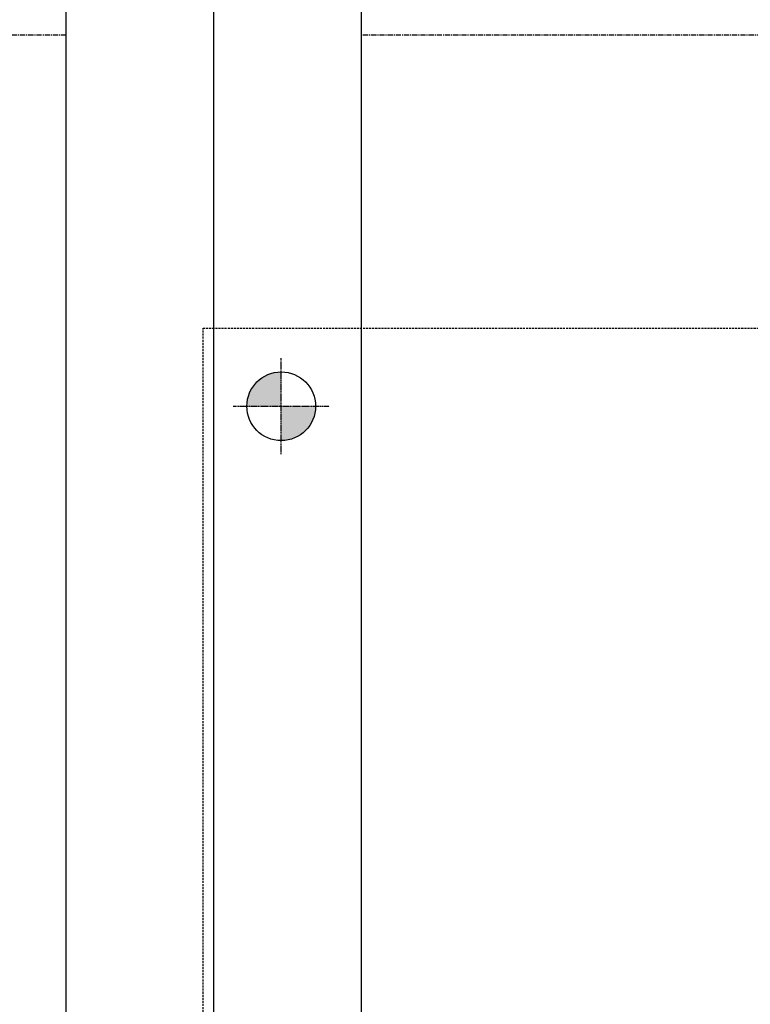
# Model space of a CAD drawing. Header units: inches. Extents: x -4968858 to -265257, y -220693 to 1871410.
# Tile 243 of 256: x -1886332 to -1886154, y 1197751 to 1197991. Entities that reach past the tile are written whole.
import ezdxf

# ---------------------------------------------------------------- set-up
doc = ezdxf.new("R2010")
doc.units = ezdxf.units.IN
doc.header["$MEASUREMENT"] = 0
for name, pattern in [('CENTER', [2, 1.25, -0.25, 0.25, -0.25]), ('CENTER2', [1.125, 0.75, -0.125, 0.125, -0.125]), ('CONTINOUS', [0]), ('DASHED', [0.75, 0.5, -0.25]), ('HIDDEN', [0.375, 0.25, -0.125])]:
    doc.linetypes.add(name, pattern=pattern)
doc.layers.add('GRID', color=8, linetype='Continuous')
doc.layers.add('IPB', color=6, linetype='Continuous')

# ---------------------------------------------------------------- blocks, each defined once
blk = doc.blocks.new('UTCOMBINE')
h = blk.add_hatch(color=256)
h.paths.add_polyline_path([(-715805.17, 43063.09), (-715796.79, 43063.09), (-715796.79, 43071.47, 0.414214)])
h.paths.add_polyline_path([(-715788.41, 43063.09), (-715796.79, 43063.09), (-715796.79, 43054.71, 0.414214)])
h = blk.add_hatch(color=256)
h.paths.add_polyline_path([(-715805.17, 43063.09), (-715796.79, 43063.09), (-715796.79, 43071.47, 0.414214)])
h.paths.add_polyline_path([(-715788.41, 43063.09), (-715796.79, 43063.09), (-715796.79, 43054.71, 0.414214)])
h = blk.add_hatch(color=256)
h.paths.add_polyline_path([(-715805.17, 43063.09), (-715796.79, 43063.09), (-715796.79, 43071.47, 0.414214)])
h.paths.add_polyline_path([(-715788.41, 43063.09), (-715796.79, 43063.09), (-715796.79, 43054.71, 0.414214)])
h = blk.add_hatch(color=256)
h.paths.add_polyline_path([(-715805.17, 43063.09), (-715796.79, 43063.09), (-715796.79, 43071.47, 0.414214)])
h.paths.add_polyline_path([(-715788.41, 43063.09), (-715796.79, 43063.09), (-715796.79, 43054.71, 0.414214)])
h = blk.add_hatch(color=256)
h.paths.add_polyline_path([(-715805.17, 43063.09), (-715796.79, 43063.09), (-715796.79, 43071.47, 0.414214)])
h.paths.add_polyline_path([(-715788.41, 43063.09), (-715796.79, 43063.09), (-715796.79, 43054.71, 0.414214)])
h = blk.add_hatch(color=256)
h.paths.add_polyline_path([(-715805.17, 43063.09), (-715796.79, 43063.09), (-715796.79, 43071.47, 0.414214)])
h.paths.add_polyline_path([(-715788.41, 43063.09), (-715796.79, 43063.09), (-715796.79, 43054.71, 0.414214)])
h = blk.add_hatch(color=256)
h.paths.add_polyline_path([(-715805.17, 43063.09), (-715796.79, 43063.09), (-715796.79, 43071.47, 0.414214)])
h.paths.add_polyline_path([(-715788.41, 43063.09), (-715796.79, 43063.09), (-715796.79, 43054.71, 0.414214)])
h = blk.add_hatch(color=256)
h.paths.add_polyline_path([(-715805.17, 43063.09), (-715796.79, 43063.09), (-715796.79, 43071.47, 0.414214)])
h.paths.add_polyline_path([(-715788.41, 43063.09), (-715796.79, 43063.09), (-715796.79, 43054.71, 0.414214)])
h = blk.add_hatch(color=256)
h.paths.add_polyline_path([(-715805.17, 43063.09), (-715796.79, 43063.09), (-715796.79, 43071.47, 0.414214)])
h.paths.add_polyline_path([(-715788.41, 43063.09), (-715796.79, 43063.09), (-715796.79, 43054.71, 0.414214)])
h = blk.add_hatch(color=256)
h.paths.add_polyline_path([(-715805.17, 43063.09), (-715796.79, 43063.09), (-715796.79, 43071.47, 0.414214)])
h.paths.add_polyline_path([(-715788.41, 43063.09), (-715796.79, 43063.09), (-715796.79, 43054.71, 0.414214)])
h = blk.add_hatch(color=256)
h.paths.add_polyline_path([(-715805.17, 43063.09), (-715796.79, 43063.09), (-715796.79, 43071.47, 0.414214)])
h.paths.add_polyline_path([(-715788.41, 43063.09), (-715796.79, 43063.09), (-715796.79, 43054.71, 0.414214)])
h = blk.add_hatch(color=256)
h.paths.add_polyline_path([(-715805.17, 43063.09), (-715796.79, 43063.09), (-715796.79, 43071.47, 0.414214)])
h.paths.add_polyline_path([(-715788.41, 43063.09), (-715796.79, 43063.09), (-715796.79, 43054.71, 0.414214)])
h = blk.add_hatch(color=256)
h.paths.add_polyline_path([(-715805.17, 43063.09), (-715796.79, 43063.09), (-715796.79, 43071.47, 0.414214)])
h.paths.add_polyline_path([(-715788.41, 43063.09), (-715796.79, 43063.09), (-715796.79, 43054.71, 0.414214)])
h = blk.add_hatch(color=256)
h.paths.add_polyline_path([(-715805.17, 43063.09), (-715796.79, 43063.09), (-715796.79, 43071.47, 0.414214)])
h.paths.add_polyline_path([(-715788.41, 43063.09), (-715796.79, 43063.09), (-715796.79, 43054.71, 0.414214)])
h = blk.add_hatch(color=256)
h.paths.add_polyline_path([(-715805.17, 43063.09), (-715796.79, 43063.09), (-715796.79, 43071.47, 0.414214)])
h.paths.add_polyline_path([(-715788.41, 43063.09), (-715796.79, 43063.09), (-715796.79, 43054.71, 0.414214)])
h = blk.add_hatch(color=256)
h.paths.add_polyline_path([(-715805.17, 43063.09), (-715796.79, 43063.09), (-715796.79, 43071.47, 0.414214)])
h.paths.add_polyline_path([(-715788.41, 43063.09), (-715796.79, 43063.09), (-715796.79, 43054.71, 0.414214)])
h = blk.add_hatch(color=256)
h.paths.add_polyline_path([(-715805.17, 43063.09), (-715796.79, 43063.09), (-715796.79, 43071.47, 0.414214)])
h.paths.add_polyline_path([(-715788.41, 43063.09), (-715796.79, 43063.09), (-715796.79, 43054.71, 0.414214)])
h = blk.add_hatch(color=256)
h.paths.add_polyline_path([(-715805.17, 43063.09), (-715796.79, 43063.09), (-715796.79, 43071.47, 0.414214)])
h.paths.add_polyline_path([(-715788.41, 43063.09), (-715796.79, 43063.09), (-715796.79, 43054.71, 0.414214)])
h = blk.add_hatch(color=256)
h.paths.add_polyline_path([(-715805.17, 43063.09), (-715796.79, 43063.09), (-715796.79, 43071.47, 0.414214)])
h.paths.add_polyline_path([(-715788.41, 43063.09), (-715796.79, 43063.09), (-715796.79, 43054.71, 0.414214)])
h = blk.add_hatch(color=256)
h.paths.add_polyline_path([(-715805.17, 43063.09), (-715796.79, 43063.09), (-715796.79, 43071.47, 0.414214)])
h.paths.add_polyline_path([(-715788.41, 43063.09), (-715796.79, 43063.09), (-715796.79, 43054.71, 0.414214)])
h = blk.add_hatch(color=256)
h.paths.add_polyline_path([(-715805.17, 43063.09), (-715796.79, 43063.09), (-715796.79, 43071.47, 0.414214)])
h.paths.add_polyline_path([(-715788.41, 43063.09), (-715796.79, 43063.09), (-715796.79, 43054.71, 0.414214)])
h = blk.add_hatch(color=256)
h.paths.add_polyline_path([(-715805.17, 43063.09), (-715796.79, 43063.09), (-715796.79, 43071.47, 0.414214)])
h.paths.add_polyline_path([(-715788.41, 43063.09), (-715796.79, 43063.09), (-715796.79, 43054.71, 0.414214)])
h = blk.add_hatch(color=256)
h.paths.add_polyline_path([(-715805.17, 43063.09), (-715796.79, 43063.09), (-715796.79, 43071.47, 0.414214)])
h.paths.add_polyline_path([(-715788.41, 43063.09), (-715796.79, 43063.09), (-715796.79, 43054.71, 0.414214)])
h = blk.add_hatch(color=256)
h.paths.add_polyline_path([(-715805.17, 43063.09), (-715796.79, 43063.09), (-715796.79, 43071.47, 0.414214)])
h.paths.add_polyline_path([(-715788.41, 43063.09), (-715796.79, 43063.09), (-715796.79, 43054.71, 0.414214)])
h = blk.add_hatch(color=256)
h.paths.add_polyline_path([(-715805.17, 43063.09), (-715796.79, 43063.09), (-715796.79, 43071.47, 0.414214)])
h.paths.add_polyline_path([(-715788.41, 43063.09), (-715796.79, 43063.09), (-715796.79, 43054.71, 0.414214)])
h = blk.add_hatch(color=256)
h.paths.add_polyline_path([(-715805.17, 43063.09), (-715796.79, 43063.09), (-715796.79, 43071.47, 0.414214)])
h.paths.add_polyline_path([(-715788.41, 43063.09), (-715796.79, 43063.09), (-715796.79, 43054.71, 0.414214)])
h = blk.add_hatch(color=256)
h.paths.add_polyline_path([(-715805.17, 43063.09), (-715796.79, 43063.09), (-715796.79, 43071.47, 0.414214)])
h.paths.add_polyline_path([(-715788.41, 43063.09), (-715796.79, 43063.09), (-715796.79, 43054.71, 0.414214)])
h = blk.add_hatch(color=256)
h.paths.add_polyline_path([(-715805.17, 43063.09), (-715796.79, 43063.09), (-715796.79, 43071.47, 0.414214)])
h.paths.add_polyline_path([(-715788.41, 43063.09), (-715796.79, 43063.09), (-715796.79, 43054.71, 0.414214)])
h = blk.add_hatch(color=256)
h.paths.add_polyline_path([(-715805.17, 43063.09), (-715796.79, 43063.09), (-715796.79, 43071.47, 0.414214)])
h.paths.add_polyline_path([(-715788.41, 43063.09), (-715796.79, 43063.09), (-715796.79, 43054.71, 0.414214)])
h = blk.add_hatch(color=256)
h.paths.add_polyline_path([(-715805.17, 43063.09), (-715796.79, 43063.09), (-715796.79, 43071.47, 0.414214)])
h.paths.add_polyline_path([(-715788.41, 43063.09), (-715796.79, 43063.09), (-715796.79, 43054.71, 0.414214)])
h = blk.add_hatch(color=256)
h.paths.add_polyline_path([(-715805.17, 43063.09), (-715796.79, 43063.09), (-715796.79, 43071.47, 0.414214)])
h.paths.add_polyline_path([(-715788.41, 43063.09), (-715796.79, 43063.09), (-715796.79, 43054.71, 0.414214)])
h = blk.add_hatch(color=256)
h.paths.add_polyline_path([(-715805.17, 43063.09), (-715796.79, 43063.09), (-715796.79, 43071.47, 0.414214)])
h.paths.add_polyline_path([(-715788.41, 43063.09), (-715796.79, 43063.09), (-715796.79, 43054.71, 0.414214)])
h = blk.add_hatch(color=256)
h.paths.add_polyline_path([(-715805.17, 43063.09), (-715796.79, 43063.09), (-715796.79, 43071.47, 0.414214)])
h.paths.add_polyline_path([(-715788.41, 43063.09), (-715796.79, 43063.09), (-715796.79, 43054.71, 0.414214)])
h = blk.add_hatch(color=256)
h.paths.add_polyline_path([(-715805.17, 43063.09), (-715796.79, 43063.09), (-715796.79, 43071.47, 0.414214)])
h.paths.add_polyline_path([(-715788.41, 43063.09), (-715796.79, 43063.09), (-715796.79, 43054.71, 0.414214)])
h = blk.add_hatch(color=256)
h.paths.add_polyline_path([(-715805.17, 43063.09), (-715796.79, 43063.09), (-715796.79, 43071.47, 0.414214)])
h.paths.add_polyline_path([(-715788.41, 43063.09), (-715796.79, 43063.09), (-715796.79, 43054.71, 0.414214)])
h = blk.add_hatch(color=256)
h.paths.add_polyline_path([(-715805.17, 43063.09), (-715796.79, 43063.09), (-715796.79, 43071.47, 0.414214)])
h.paths.add_polyline_path([(-715788.41, 43063.09), (-715796.79, 43063.09), (-715796.79, 43054.71, 0.414214)])
h = blk.add_hatch(color=256)
h.paths.add_polyline_path([(-715805.17, 43063.09), (-715796.79, 43063.09), (-715796.79, 43071.47, 0.414214)])
h.paths.add_polyline_path([(-715788.41, 43063.09), (-715796.79, 43063.09), (-715796.79, 43054.71, 0.414214)])
h = blk.add_hatch(color=256)
h.paths.add_polyline_path([(-715805.17, 43063.09), (-715796.79, 43063.09), (-715796.79, 43071.47, 0.414214)])
h.paths.add_polyline_path([(-715788.41, 43063.09), (-715796.79, 43063.09), (-715796.79, 43054.71, 0.414214)])
h = blk.add_hatch(color=256)
h.paths.add_polyline_path([(-715805.17, 43063.09), (-715796.79, 43063.09), (-715796.79, 43071.47, 0.414214)])
h.paths.add_polyline_path([(-715788.41, 43063.09), (-715796.79, 43063.09), (-715796.79, 43054.71, 0.414214)])
h = blk.add_hatch(color=256)
h.paths.add_polyline_path([(-715805.17, 43063.09), (-715796.79, 43063.09), (-715796.79, 43071.47, 0.414214)])
h.paths.add_polyline_path([(-715788.41, 43063.09), (-715796.79, 43063.09), (-715796.79, 43054.71, 0.414214)])
h = blk.add_hatch(color=256)
h.paths.add_polyline_path([(-715805.17, 43063.09), (-715796.79, 43063.09), (-715796.79, 43071.47, 0.414214)])
h.paths.add_polyline_path([(-715788.41, 43063.09), (-715796.79, 43063.09), (-715796.79, 43054.71, 0.414214)])
h = blk.add_hatch(color=256)
h.paths.add_polyline_path([(-715805.17, 43063.09), (-715796.79, 43063.09), (-715796.79, 43071.47, 0.414214)])
h.paths.add_polyline_path([(-715788.41, 43063.09), (-715796.79, 43063.09), (-715796.79, 43054.71, 0.414214)])
h = blk.add_hatch(color=256)
h.paths.add_polyline_path([(-715805.17, 43063.09), (-715796.79, 43063.09), (-715796.79, 43071.47, 0.414214)])
h.paths.add_polyline_path([(-715788.41, 43063.09), (-715796.79, 43063.09), (-715796.79, 43054.71, 0.414214)])
h = blk.add_hatch(color=256)
h.paths.add_polyline_path([(-715805.17, 43063.09), (-715796.79, 43063.09), (-715796.79, 43071.47, 0.414214)])
h.paths.add_polyline_path([(-715788.41, 43063.09), (-715796.79, 43063.09), (-715796.79, 43054.71, 0.414214)])
h = blk.add_hatch(color=256)
h.paths.add_polyline_path([(-715805.17, 43063.09), (-715796.79, 43063.09), (-715796.79, 43071.47, 0.414214)])
h.paths.add_polyline_path([(-715788.41, 43063.09), (-715796.79, 43063.09), (-715796.79, 43054.71, 0.414214)])
h = blk.add_hatch(color=256)
h.paths.add_polyline_path([(-715805.17, 43063.09), (-715796.79, 43063.09), (-715796.79, 43071.47, 0.414214)])
h.paths.add_polyline_path([(-715788.41, 43063.09), (-715796.79, 43063.09), (-715796.79, 43054.71, 0.414214)])
h = blk.add_hatch(color=256)
h.paths.add_polyline_path([(-715805.17, 43063.09), (-715796.79, 43063.09), (-715796.79, 43071.47, 0.414214)])
h.paths.add_polyline_path([(-715788.41, 43063.09), (-715796.79, 43063.09), (-715796.79, 43054.71, 0.414214)])
h = blk.add_hatch(color=256)
h.paths.add_polyline_path([(-715805.17, 43063.09), (-715796.79, 43063.09), (-715796.79, 43071.47, 0.414214)])
h.paths.add_polyline_path([(-715788.41, 43063.09), (-715796.79, 43063.09), (-715796.79, 43054.71, 0.414214)])
h = blk.add_hatch(color=256)
h.paths.add_polyline_path([(-715805.17, 43063.09), (-715796.79, 43063.09), (-715796.79, 43071.47, 0.414214)])
h.paths.add_polyline_path([(-715788.41, 43063.09), (-715796.79, 43063.09), (-715796.79, 43054.71, 0.414214)])
h = blk.add_hatch(color=256)
h.paths.add_polyline_path([(-715805.17, 43063.09), (-715796.79, 43063.09), (-715796.79, 43071.47, 0.414214)])
h.paths.add_polyline_path([(-715788.41, 43063.09), (-715796.79, 43063.09), (-715796.79, 43054.71, 0.414214)])
h = blk.add_hatch(color=256)
h.paths.add_polyline_path([(-715805.17, 43063.09), (-715796.79, 43063.09), (-715796.79, 43071.47, 0.414214)])
h.paths.add_polyline_path([(-715788.41, 43063.09), (-715796.79, 43063.09), (-715796.79, 43054.71, 0.414214)])
h = blk.add_hatch(color=256)
h.paths.add_polyline_path([(-715805.17, 43063.09), (-715796.79, 43063.09), (-715796.79, 43071.47, 0.414214)])
h.paths.add_polyline_path([(-715788.41, 43063.09), (-715796.79, 43063.09), (-715796.79, 43054.71, 0.414214)])
h = blk.add_hatch(color=256)
h.paths.add_polyline_path([(-715805.17, 43063.09), (-715796.79, 43063.09), (-715796.79, 43071.47, 0.414214)])
h.paths.add_polyline_path([(-715788.41, 43063.09), (-715796.79, 43063.09), (-715796.79, 43054.71, 0.414214)])
h = blk.add_hatch(color=256)
h.paths.add_polyline_path([(-715805.17, 43063.09), (-715796.79, 43063.09), (-715796.79, 43071.47, 0.414214)])
h.paths.add_polyline_path([(-715788.41, 43063.09), (-715796.79, 43063.09), (-715796.79, 43054.71, 0.414214)])
h = blk.add_hatch(color=256)
h.paths.add_polyline_path([(-715805.17, 43063.09), (-715796.79, 43063.09), (-715796.79, 43071.47, 0.414214)])
h.paths.add_polyline_path([(-715788.41, 43063.09), (-715796.79, 43063.09), (-715796.79, 43054.71, 0.414214)])
h = blk.add_hatch(color=256)
h.paths.add_polyline_path([(-715805.17, 43063.09), (-715796.79, 43063.09), (-715796.79, 43071.47, 0.414214)])
h.paths.add_polyline_path([(-715788.41, 43063.09), (-715796.79, 43063.09), (-715796.79, 43054.71, 0.414214)])
h = blk.add_hatch(color=256)
h.paths.add_polyline_path([(-715805.17, 43063.09), (-715796.79, 43063.09), (-715796.79, 43071.47, 0.414214)])
h.paths.add_polyline_path([(-715788.41, 43063.09), (-715796.79, 43063.09), (-715796.79, 43054.71, 0.414214)])
h = blk.add_hatch(color=256)
h.paths.add_polyline_path([(-715805.17, 43063.09), (-715796.79, 43063.09), (-715796.79, 43071.47, 0.414214)])
h.paths.add_polyline_path([(-715788.41, 43063.09), (-715796.79, 43063.09), (-715796.79, 43054.71, 0.414214)])
h = blk.add_hatch(color=256)
h.paths.add_polyline_path([(-715805.17, 43063.09), (-715796.79, 43063.09), (-715796.79, 43071.47, 0.414214)])
h.paths.add_polyline_path([(-715788.41, 43063.09), (-715796.79, 43063.09), (-715796.79, 43054.71, 0.414214)])
h = blk.add_hatch(color=256)
h.paths.add_polyline_path([(-715805.17, 43063.09), (-715796.79, 43063.09), (-715796.79, 43071.47, 0.414214)])
h.paths.add_polyline_path([(-715788.41, 43063.09), (-715796.79, 43063.09), (-715796.79, 43054.71, 0.414214)])
h = blk.add_hatch(color=256)
h.paths.add_polyline_path([(-715805.17, 43063.09), (-715796.79, 43063.09), (-715796.79, 43071.47, 0.414214)])
h.paths.add_polyline_path([(-715788.41, 43063.09), (-715796.79, 43063.09), (-715796.79, 43054.71, 0.414214)])
h = blk.add_hatch(color=256)
h.paths.add_polyline_path([(-715805.17, 43063.09), (-715796.79, 43063.09), (-715796.79, 43071.47, 0.414214)])
h.paths.add_polyline_path([(-715788.41, 43063.09), (-715796.79, 43063.09), (-715796.79, 43054.71, 0.414214)])
h = blk.add_hatch(color=256)
h.paths.add_polyline_path([(-715805.17, 43063.09), (-715796.79, 43063.09), (-715796.79, 43071.47, 0.414214)])
h.paths.add_polyline_path([(-715788.41, 43063.09), (-715796.79, 43063.09), (-715796.79, 43054.71, 0.414214)])
h = blk.add_hatch(color=256)
h.paths.add_polyline_path([(-715805.17, 43063.09), (-715796.79, 43063.09), (-715796.79, 43071.47, 0.414214)])
h.paths.add_polyline_path([(-715788.41, 43063.09), (-715796.79, 43063.09), (-715796.79, 43054.71, 0.414214)])
at = {"color": 6}
for p, q in [((-715780.38, 44536.22, 0), (-715780.38, 42926.93, 0)), ((-715816.38, 44029.91, 0), (-715816.38, 42927.56, 0)), ((-715744.38, 44029.91, 0), (-715744.38, 42927.56, 0)), ((-715744.38, 44029.91, 0), (-715744.38, 42927.56, 0)), ((-715744.38, 44029.91, 0), (-715744.38, 42927.56, 0)), ((-715744.38, 44029.91, 0), (-715744.38, 42927.56, 0))]:
    blk.add_line(p, q, dxfattribs=at)
at = {"color": 6, "linetype": 'CENTER'}
for p, q in [((-715780.38, 44373.62, 0), (-715780.38, 42844.98, 0)), ((-716022, 42972.56, 0), (-715816.38, 42972.56, 0)), ((-715744.38, 42972.56, 0), (-715538.76, 42972.56, 0))]:
    blk.add_line(p, q, dxfattribs=at)
at = {"color": 2, "linetype": 'DASHED'}
for p, q in [((-715777.74, 43348.86, 0), (-715777.74, 43044.04, 0)), ((-715777.74, 43348.86, 0), (-715777.74, 43044.04, 0)), ((-715777.74, 43348.86, 0), (-715777.74, 43044.04, 0)), ((-715777.74, 43348.86, 0), (-715777.74, 43044.04, 0)), ((-715777.74, 43348.86, 0), (-715777.74, 43044.04, 0)), ((-715777.74, 43348.86, 0), (-715777.74, 43044.04, 0)), ((-715777.74, 43348.86, 0), (-715777.74, 43044.04, 0)), ((-715777.74, 43348.86, 0), (-715777.74, 43044.04, 0)), ((-715777.74, 43348.86, 0), (-715777.74, 43044.04, 0)), ((-715777.74, 43348.86, 0), (-715777.74, 43044.04, 0)), ((-715777.74, 43348.86, 0), (-715777.74, 43044.04, 0)), ((-715777.74, 43348.86, 0), (-715777.74, 43044.04, 0)), ((-715777.74, 43348.86, 0), (-715777.74, 43044.04, 0)), ((-715777.74, 43348.86, 0), (-715777.74, 43044.04, 0)), ((-715777.74, 43348.86, 0), (-715777.74, 43044.04, 0)), ((-715777.74, 43348.86, 0), (-715777.74, 43044.04, 0)), ((-715777.74, 43348.86, 0), (-715777.74, 43044.04, 0)), ((-715777.74, 43348.86, 0), (-715777.74, 43044.04, 0)), ((-715777.74, 43348.86, 0), (-715777.74, 43044.04, 0)), ((-715777.74, 43348.86, 0), (-715777.74, 43044.04, 0)), ((-715777.74, 43348.86, 0), (-715777.74, 43044.04, 0)), ((-715777.74, 43348.86, 0), (-715777.74, 43044.04, 0)), ((-715777.74, 43348.86, 0), (-715777.74, 43044.04, 0)), ((-715777.74, 43348.86, 0), (-715777.74, 43044.04, 0)), ((-715777.74, 43348.86, 0), (-715777.74, 43044.04, 0)), ((-715777.74, 43348.86, 0), (-715777.74, 43044.04, 0)), ((-715777.74, 43348.86, 0), (-715777.74, 43044.04, 0)), ((-715777.74, 43348.86, 0), (-715777.74, 43044.04, 0)), ((-715777.74, 43348.86, 0), (-715777.74, 43044.04, 0)), ((-715777.74, 43348.86, 0), (-715777.74, 43044.04, 0)), ((-715777.74, 43348.86, 0), (-715777.74, 43044.04, 0)), ((-715777.74, 43348.86, 0), (-715777.74, 43044.04, 0)), ((-715777.74, 43348.86, 0), (-715777.74, 43044.04, 0)), ((-715777.74, 43348.86, 0), (-715777.74, 43044.04, 0)), ((-715777.74, 43348.86, 0), (-715777.74, 43044.04, 0)), ((-715777.74, 43348.86, 0), (-715777.74, 43044.04, 0)), ((-715777.74, 43348.86, 0), (-715777.74, 43044.04, 0)), ((-715777.74, 43348.86, 0), (-715777.74, 43044.04, 0)), ((-715777.74, 43348.86, 0), (-715777.74, 43044.04, 0)), ((-715777.74, 43348.86, 0), (-715777.74, 43044.04, 0)), ((-715777.74, 43348.86, 0), (-715777.74, 43044.04, 0)), ((-715777.74, 43348.86, 0), (-715777.74, 43044.04, 0)), ((-715777.74, 43348.86, 0), (-715777.74, 43044.04, 0)), ((-715777.74, 43348.86, 0), (-715777.74, 43044.04, 0)), ((-715777.74, 43348.86, 0), (-715777.74, 43044.04, 0)), ((-715777.74, 43348.86, 0), (-715777.74, 43044.04, 0)), ((-715777.74, 43348.86, 0), (-715777.74, 43044.04, 0)), ((-715777.74, 43348.86, 0), (-715777.74, 43044.04, 0)), ((-715777.74, 43348.86, 0), (-715777.74, 43044.04, 0)), ((-715777.74, 43348.86, 0), (-715777.74, 43044.04, 0)), ((-715777.74, 43348.86, 0), (-715777.74, 43044.04, 0)), ((-715777.74, 43348.86, 0), (-715777.74, 43044.04, 0)), ((-715777.74, 43348.86, 0), (-715777.74, 43044.04, 0)), ((-715777.74, 43348.86, 0), (-715777.74, 43044.04, 0)), ((-715777.74, 43348.86, 0), (-715777.74, 43044.04, 0)), ((-715777.74, 43348.86, 0), (-715777.74, 43044.04, 0)), ((-715777.74, 43348.86, 0), (-715777.74, 43044.04, 0)), ((-715777.74, 43348.86, 0), (-715777.74, 43044.04, 0)), ((-715777.74, 43348.86, 0), (-715777.74, 43044.04, 0)), ((-715777.74, 43348.86, 0), (-715777.74, 43044.04, 0)), ((-715777.74, 43348.86, 0), (-715777.74, 43044.04, 0)), ((-715777.74, 43348.86, 0), (-715777.74, 43044.04, 0)), ((-715777.74, 43348.86, 0), (-715777.74, 43044.04, 0)), ((-715777.74, 43348.86, 0), (-715777.74, 43044.04, 0)), ((-715777.74, 43044.04, 0), (-716082.56, 43044.04, 0)), ((-715777.74, 43044.04, 0), (-716082.56, 43044.04, 0)), ((-715777.74, 43044.04, 0), (-716082.56, 43044.04, 0)), ((-715777.74, 43044.04, 0), (-716082.56, 43044.04, 0)), ((-715777.74, 43044.04, 0), (-716082.56, 43044.04, 0)), ((-715777.74, 43044.04, 0), (-716082.56, 43044.04, 0)), ((-715777.74, 43044.04, 0), (-716082.56, 43044.04, 0)), ((-715777.74, 43044.04, 0), (-716082.56, 43044.04, 0)), ((-715777.74, 43044.04, 0), (-716082.56, 43044.04, 0)), ((-715777.74, 43044.04, 0), (-716082.56, 43044.04, 0)), ((-715777.74, 43044.04, 0), (-716082.56, 43044.04, 0)), ((-715777.74, 43044.04, 0), (-716082.56, 43044.04, 0)), ((-715777.74, 43044.04, 0), (-716082.56, 43044.04, 0)), ((-715777.74, 43044.04, 0), (-716082.56, 43044.04, 0)), ((-715777.74, 43044.04, 0), (-716082.56, 43044.04, 0)), ((-715777.74, 43044.04, 0), (-716082.56, 43044.04, 0)), ((-715777.74, 43044.04, 0), (-716082.56, 43044.04, 0)), ((-715777.74, 43044.04, 0), (-716082.56, 43044.04, 0)), ((-715777.74, 43044.04, 0), (-716082.56, 43044.04, 0)), ((-715777.74, 43044.04, 0), (-716082.56, 43044.04, 0)), ((-715777.74, 43044.04, 0), (-716082.56, 43044.04, 0)), ((-715777.74, 43044.04, 0), (-716082.56, 43044.04, 0)), ((-715777.74, 43044.04, 0), (-716082.56, 43044.04, 0)), ((-715777.74, 43044.04, 0), (-716082.56, 43044.04, 0)), ((-715777.74, 43044.04, 0), (-716082.56, 43044.04, 0)), ((-715777.74, 43044.04, 0), (-716082.56, 43044.04, 0)), ((-715777.74, 43044.04, 0), (-716082.56, 43044.04, 0)), ((-715777.74, 43044.04, 0), (-716082.56, 43044.04, 0)), ((-715777.74, 43044.04, 0), (-716082.56, 43044.04, 0)), ((-715777.74, 43044.04, 0), (-716082.56, 43044.04, 0)), ((-715777.74, 43044.04, 0), (-716082.56, 43044.04, 0)), ((-715777.74, 43044.04, 0), (-716082.56, 43044.04, 0)), ((-715777.74, 43044.04, 0), (-716082.56, 43044.04, 0)), ((-715777.74, 43044.04, 0), (-716082.56, 43044.04, 0)), ((-715777.74, 43044.04, 0), (-716082.56, 43044.04, 0)), ((-715777.74, 43044.04, 0), (-716082.56, 43044.04, 0)), ((-715777.74, 43044.04, 0), (-716082.56, 43044.04, 0)), ((-715777.74, 43044.04, 0), (-716082.56, 43044.04, 0)), ((-715777.74, 43044.04, 0), (-716082.56, 43044.04, 0)), ((-715777.74, 43044.04, 0), (-716082.56, 43044.04, 0)), ((-715777.74, 43044.04, 0), (-716082.56, 43044.04, 0)), ((-715777.74, 43044.04, 0), (-716082.56, 43044.04, 0)), ((-715777.74, 43044.04, 0), (-716082.56, 43044.04, 0)), ((-715777.74, 43044.04, 0), (-716082.56, 43044.04, 0)), ((-715777.74, 43044.04, 0), (-716082.56, 43044.04, 0)), ((-715777.74, 43044.04, 0), (-716082.56, 43044.04, 0)), ((-715777.74, 43044.04, 0), (-716082.56, 43044.04, 0)), ((-715777.74, 43044.04, 0), (-716082.56, 43044.04, 0)), ((-715777.74, 43044.04, 0), (-716082.56, 43044.04, 0)), ((-715777.74, 43044.04, 0), (-716082.56, 43044.04, 0)), ((-715777.74, 43044.04, 0), (-716082.56, 43044.04, 0)), ((-715777.74, 43044.04, 0), (-716082.56, 43044.04, 0)), ((-715777.74, 43044.04, 0), (-716082.56, 43044.04, 0)), ((-715777.74, 43044.04, 0), (-716082.56, 43044.04, 0)), ((-715777.74, 43044.04, 0), (-716082.56, 43044.04, 0)), ((-715777.74, 43044.04, 0), (-716082.56, 43044.04, 0)), ((-715777.74, 43044.04, 0), (-716082.56, 43044.04, 0)), ((-715777.74, 43044.04, 0), (-716082.56, 43044.04, 0)), ((-715777.74, 43044.04, 0), (-716082.56, 43044.04, 0)), ((-715777.74, 43044.04, 0), (-716082.56, 43044.04, 0)), ((-715777.74, 43044.04, 0), (-716082.56, 43044.04, 0)), ((-715777.74, 43044.04, 0), (-716082.56, 43044.04, 0)), ((-715777.74, 43044.04, 0), (-716082.56, 43044.04, 0)), ((-715777.74, 43044.04, 0), (-716082.56, 43044.04, 0))]:
    blk.add_line(p, q, dxfattribs=at)
at = {"color": 2, "linetype": 'CENTER2', "ltscale": 0.1}
for p, q in [((-715796.79, 43074.81, 0), (-715796.79, 43051.37, 0)), ((-715796.79, 43074.81, 0), (-715796.79, 43051.37, 0)), ((-715796.79, 43074.81, 0), (-715796.79, 43051.37, 0)), ((-715796.79, 43074.81, 0), (-715796.79, 43051.37, 0)), ((-715796.79, 43074.81, 0), (-715796.79, 43051.37, 0)), ((-715796.79, 43074.81, 0), (-715796.79, 43051.37, 0)), ((-715796.79, 43074.81, 0), (-715796.79, 43051.37, 0)), ((-715796.79, 43074.81, 0), (-715796.79, 43051.37, 0)), ((-715796.79, 43074.81, 0), (-715796.79, 43051.37, 0)), ((-715796.79, 43074.81, 0), (-715796.79, 43051.37, 0)), ((-715796.79, 43074.81, 0), (-715796.79, 43051.37, 0)), ((-715796.79, 43074.81, 0), (-715796.79, 43051.37, 0)), ((-715796.79, 43074.81, 0), (-715796.79, 43051.37, 0)), ((-715796.79, 43074.81, 0), (-715796.79, 43051.37, 0)), ((-715796.79, 43074.81, 0), (-715796.79, 43051.37, 0)), ((-715796.79, 43074.81, 0), (-715796.79, 43051.37, 0)), ((-715796.79, 43074.81, 0), (-715796.79, 43051.37, 0)), ((-715796.79, 43074.81, 0), (-715796.79, 43051.37, 0)), ((-715796.79, 43074.81, 0), (-715796.79, 43051.37, 0)), ((-715796.79, 43074.81, 0), (-715796.79, 43051.37, 0)), ((-715796.79, 43074.81, 0), (-715796.79, 43051.37, 0)), ((-715796.79, 43074.81, 0), (-715796.79, 43051.37, 0)), ((-715796.79, 43074.81, 0), (-715796.79, 43051.37, 0)), ((-715796.79, 43074.81, 0), (-715796.79, 43051.37, 0)), ((-715796.79, 43074.81, 0), (-715796.79, 43051.37, 0)), ((-715796.79, 43074.81, 0), (-715796.79, 43051.37, 0)), ((-715796.79, 43074.81, 0), (-715796.79, 43051.37, 0)), ((-715796.79, 43074.81, 0), (-715796.79, 43051.37, 0)), ((-715796.79, 43074.81, 0), (-715796.79, 43051.37, 0)), ((-715796.79, 43074.81, 0), (-715796.79, 43051.37, 0)), ((-715796.79, 43074.81, 0), (-715796.79, 43051.37, 0)), ((-715796.79, 43074.81, 0), (-715796.79, 43051.37, 0)), ((-715796.79, 43074.81, 0), (-715796.79, 43051.37, 0)), ((-715796.79, 43074.81, 0), (-715796.79, 43051.37, 0)), ((-715796.79, 43074.81, 0), (-715796.79, 43051.37, 0)), ((-715796.79, 43074.81, 0), (-715796.79, 43051.37, 0)), ((-715796.79, 43074.81, 0), (-715796.79, 43051.37, 0)), ((-715796.79, 43074.81, 0), (-715796.79, 43051.37, 0)), ((-715796.79, 43074.81, 0), (-715796.79, 43051.37, 0)), ((-715796.79, 43074.81, 0), (-715796.79, 43051.37, 0)), ((-715796.79, 43074.81, 0), (-715796.79, 43051.37, 0)), ((-715796.79, 43074.81, 0), (-715796.79, 43051.37, 0)), ((-715796.79, 43074.81, 0), (-715796.79, 43051.37, 0)), ((-715796.79, 43074.81, 0), (-715796.79, 43051.37, 0)), ((-715796.79, 43074.81, 0), (-715796.79, 43051.37, 0)), ((-715796.79, 43074.81, 0), (-715796.79, 43051.37, 0)), ((-715796.79, 43074.81, 0), (-715796.79, 43051.37, 0)), ((-715796.79, 43074.81, 0), (-715796.79, 43051.37, 0)), ((-715796.79, 43074.81, 0), (-715796.79, 43051.37, 0)), ((-715796.79, 43074.81, 0), (-715796.79, 43051.37, 0)), ((-715796.79, 43074.81, 0), (-715796.79, 43051.37, 0)), ((-715796.79, 43074.81, 0), (-715796.79, 43051.37, 0)), ((-715796.79, 43074.81, 0), (-715796.79, 43051.37, 0)), ((-715796.79, 43074.81, 0), (-715796.79, 43051.37, 0)), ((-715796.79, 43074.81, 0), (-715796.79, 43051.37, 0)), ((-715796.79, 43074.81, 0), (-715796.79, 43051.37, 0)), ((-715796.79, 43074.81, 0), (-715796.79, 43051.37, 0)), ((-715796.79, 43074.81, 0), (-715796.79, 43051.37, 0)), ((-715796.79, 43074.81, 0), (-715796.79, 43051.37, 0)), ((-715796.79, 43074.81, 0), (-715796.79, 43051.37, 0)), ((-715796.79, 43074.81, 0), (-715796.79, 43051.37, 0)), ((-715796.79, 43074.81, 0), (-715796.79, 43051.37, 0)), ((-715796.79, 43074.81, 0), (-715796.79, 43051.37, 0)), ((-715796.79, 43074.81, 0), (-715796.79, 43051.37, 0)), ((-715785.07, 43063.09, 0), (-715808.51, 43063.09, 0)), ((-715785.07, 43063.09, 0), (-715808.51, 43063.09, 0)), ((-715785.07, 43063.09, 0), (-715808.51, 43063.09, 0)), ((-715785.07, 43063.09, 0), (-715808.51, 43063.09, 0)), ((-715785.07, 43063.09, 0), (-715808.51, 43063.09, 0)), ((-715785.07, 43063.09, 0), (-715808.51, 43063.09, 0)), ((-715785.07, 43063.09, 0), (-715808.51, 43063.09, 0)), ((-715785.07, 43063.09, 0), (-715808.51, 43063.09, 0)), ((-715785.07, 43063.09, 0), (-715808.51, 43063.09, 0)), ((-715785.07, 43063.09, 0), (-715808.51, 43063.09, 0)), ((-715785.07, 43063.09, 0), (-715808.51, 43063.09, 0)), ((-715785.07, 43063.09, 0), (-715808.51, 43063.09, 0)), ((-715785.07, 43063.09, 0), (-715808.51, 43063.09, 0)), ((-715785.07, 43063.09, 0), (-715808.51, 43063.09, 0)), ((-715785.07, 43063.09, 0), (-715808.51, 43063.09, 0)), ((-715785.07, 43063.09, 0), (-715808.51, 43063.09, 0)), ((-715785.07, 43063.09, 0), (-715808.51, 43063.09, 0)), ((-715785.07, 43063.09, 0), (-715808.51, 43063.09, 0)), ((-715785.07, 43063.09, 0), (-715808.51, 43063.09, 0)), ((-715785.07, 43063.09, 0), (-715808.51, 43063.09, 0)), ((-715785.07, 43063.09, 0), (-715808.51, 43063.09, 0)), ((-715785.07, 43063.09, 0), (-715808.51, 43063.09, 0)), ((-715785.07, 43063.09, 0), (-715808.51, 43063.09, 0)), ((-715785.07, 43063.09, 0), (-715808.51, 43063.09, 0)), ((-715785.07, 43063.09, 0), (-715808.51, 43063.09, 0)), ((-715785.07, 43063.09, 0), (-715808.51, 43063.09, 0)), ((-715785.07, 43063.09, 0), (-715808.51, 43063.09, 0)), ((-715785.07, 43063.09, 0), (-715808.51, 43063.09, 0)), ((-715785.07, 43063.09, 0), (-715808.51, 43063.09, 0)), ((-715785.07, 43063.09, 0), (-715808.51, 43063.09, 0)), ((-715785.07, 43063.09, 0), (-715808.51, 43063.09, 0)), ((-715785.07, 43063.09, 0), (-715808.51, 43063.09, 0)), ((-715785.07, 43063.09, 0), (-715808.51, 43063.09, 0)), ((-715785.07, 43063.09, 0), (-715808.51, 43063.09, 0)), ((-715785.07, 43063.09, 0), (-715808.51, 43063.09, 0)), ((-715785.07, 43063.09, 0), (-715808.51, 43063.09, 0)), ((-715785.07, 43063.09, 0), (-715808.51, 43063.09, 0)), ((-715785.07, 43063.09, 0), (-715808.51, 43063.09, 0)), ((-715785.07, 43063.09, 0), (-715808.51, 43063.09, 0)), ((-715785.07, 43063.09, 0), (-715808.51, 43063.09, 0)), ((-715785.07, 43063.09, 0), (-715808.51, 43063.09, 0)), ((-715785.07, 43063.09, 0), (-715808.51, 43063.09, 0)), ((-715785.07, 43063.09, 0), (-715808.51, 43063.09, 0)), ((-715785.07, 43063.09, 0), (-715808.51, 43063.09, 0)), ((-715785.07, 43063.09, 0), (-715808.51, 43063.09, 0)), ((-715785.07, 43063.09, 0), (-715808.51, 43063.09, 0)), ((-715785.07, 43063.09, 0), (-715808.51, 43063.09, 0)), ((-715785.07, 43063.09, 0), (-715808.51, 43063.09, 0)), ((-715785.07, 43063.09, 0), (-715808.51, 43063.09, 0)), ((-715785.07, 43063.09, 0), (-715808.51, 43063.09, 0)), ((-715785.07, 43063.09, 0), (-715808.51, 43063.09, 0)), ((-715785.07, 43063.09, 0), (-715808.51, 43063.09, 0)), ((-715785.07, 43063.09, 0), (-715808.51, 43063.09, 0)), ((-715785.07, 43063.09, 0), (-715808.51, 43063.09, 0)), ((-715785.07, 43063.09, 0), (-715808.51, 43063.09, 0)), ((-715785.07, 43063.09, 0), (-715808.51, 43063.09, 0)), ((-715785.07, 43063.09, 0), (-715808.51, 43063.09, 0)), ((-715785.07, 43063.09, 0), (-715808.51, 43063.09, 0)), ((-715785.07, 43063.09, 0), (-715808.51, 43063.09, 0)), ((-715785.07, 43063.09, 0), (-715808.51, 43063.09, 0)), ((-715785.07, 43063.09, 0), (-715808.51, 43063.09, 0)), ((-715785.07, 43063.09, 0), (-715808.51, 43063.09, 0)), ((-715785.07, 43063.09, 0), (-715808.51, 43063.09, 0)), ((-715785.07, 43063.09, 0), (-715808.51, 43063.09, 0))]:
    blk.add_line(p, q, dxfattribs=at)
blk.add_circle((-715796.79, 43063.09, 0), 8.38)
blk.add_circle((-715796.79, 43063.09, 0), 8.38)
blk.add_circle((-715796.79, 43063.09, 0), 8.38)
blk.add_circle((-715796.79, 43063.09, 0), 8.38)
blk.add_circle((-715796.79, 43063.09, 0), 8.38)
blk.add_circle((-715796.79, 43063.09, 0), 8.38)
blk.add_circle((-715796.79, 43063.09, 0), 8.38)
blk.add_circle((-715796.79, 43063.09, 0), 8.38)
blk.add_circle((-715796.79, 43063.09, 0), 8.38)
blk.add_circle((-715796.79, 43063.09, 0), 8.38)
blk.add_circle((-715796.79, 43063.09, 0), 8.38)
blk.add_circle((-715796.79, 43063.09, 0), 8.38)
blk.add_circle((-715796.79, 43063.09, 0), 8.38)
blk.add_circle((-715796.79, 43063.09, 0), 8.38)
blk.add_circle((-715796.79, 43063.09, 0), 8.38)
blk.add_circle((-715796.79, 43063.09, 0), 8.38)
blk.add_circle((-715796.79, 43063.09, 0), 8.38)
blk.add_circle((-715796.79, 43063.09, 0), 8.38)
blk.add_circle((-715796.79, 43063.09, 0), 8.38)
blk.add_circle((-715796.79, 43063.09, 0), 8.38)
blk.add_circle((-715796.79, 43063.09, 0), 8.38)
blk.add_circle((-715796.79, 43063.09, 0), 8.38)
blk.add_circle((-715796.79, 43063.09, 0), 8.38)
blk.add_circle((-715796.79, 43063.09, 0), 8.38)
blk.add_circle((-715796.79, 43063.09, 0), 8.38)
blk.add_circle((-715796.79, 43063.09, 0), 8.38)
blk.add_circle((-715796.79, 43063.09, 0), 8.38)
blk.add_circle((-715796.79, 43063.09, 0), 8.38)
blk.add_circle((-715796.79, 43063.09, 0), 8.38)
blk.add_circle((-715796.79, 43063.09, 0), 8.38)
blk.add_circle((-715796.79, 43063.09, 0), 8.38)
blk.add_circle((-715796.79, 43063.09, 0), 8.38)
blk.add_circle((-715796.79, 43063.09, 0), 8.38)
blk.add_circle((-715796.79, 43063.09, 0), 8.38)
blk.add_circle((-715796.79, 43063.09, 0), 8.38)
blk.add_circle((-715796.79, 43063.09, 0), 8.38)
blk.add_circle((-715796.79, 43063.09, 0), 8.38)
blk.add_circle((-715796.79, 43063.09, 0), 8.38)
blk.add_circle((-715796.79, 43063.09, 0), 8.38)
blk.add_circle((-715796.79, 43063.09, 0), 8.38)
blk.add_circle((-715796.79, 43063.09, 0), 8.38)
blk.add_circle((-715796.79, 43063.09, 0), 8.38)
blk.add_circle((-715796.79, 43063.09, 0), 8.38)
blk.add_circle((-715796.79, 43063.09, 0), 8.38)
blk.add_circle((-715796.79, 43063.09, 0), 8.38)
blk.add_circle((-715796.79, 43063.09, 0), 8.38)
blk.add_circle((-715796.79, 43063.09, 0), 8.38)
blk.add_circle((-715796.79, 43063.09, 0), 8.38)
blk.add_circle((-715796.79, 43063.09, 0), 8.38)
blk.add_circle((-715796.79, 43063.09, 0), 8.38)
blk.add_circle((-715796.79, 43063.09, 0), 8.38)
blk.add_circle((-715796.79, 43063.09, 0), 8.38)
blk.add_circle((-715796.79, 43063.09, 0), 8.38)
blk.add_circle((-715796.79, 43063.09, 0), 8.38)
blk.add_circle((-715796.79, 43063.09, 0), 8.38)
blk.add_circle((-715796.79, 43063.09, 0), 8.38)
blk.add_circle((-715796.79, 43063.09, 0), 8.38)
blk.add_circle((-715796.79, 43063.09, 0), 8.38)
blk.add_circle((-715796.79, 43063.09, 0), 8.38)
blk.add_circle((-715796.79, 43063.09, 0), 8.38)
blk.add_circle((-715796.79, 43063.09, 0), 8.38)
blk.add_circle((-715796.79, 43063.09, 0), 8.38)
blk.add_circle((-715796.79, 43063.09, 0), 8.38)
blk.add_circle((-715796.79, 43063.09, 0), 8.38)
at = {"layer": 'IPB', "linetype": 'HIDDEN'}
blk.add_circle((-715930.15, 43196.45, 0), 361.31, dxfattribs=at)
blk = doc.blocks.new('TFMR YARD')
at = {"layer": 'GRID', "color": 1, "rotation": 180}
blk.add_blockref('UTCOMBINE', (-795623.35, 296115.83, 0), dxfattribs=at)

msp = doc.modelspace()

# ---------------------------------------------------------------- block references
at = {"color": 1, "linetype": 'CONTINOUS', "lineweight": 15}
msp.add_blockref('TFMR YARD', (-1806442.03, 944843.99), dxfattribs=at)

doc.saveas('drawing.dxf')
